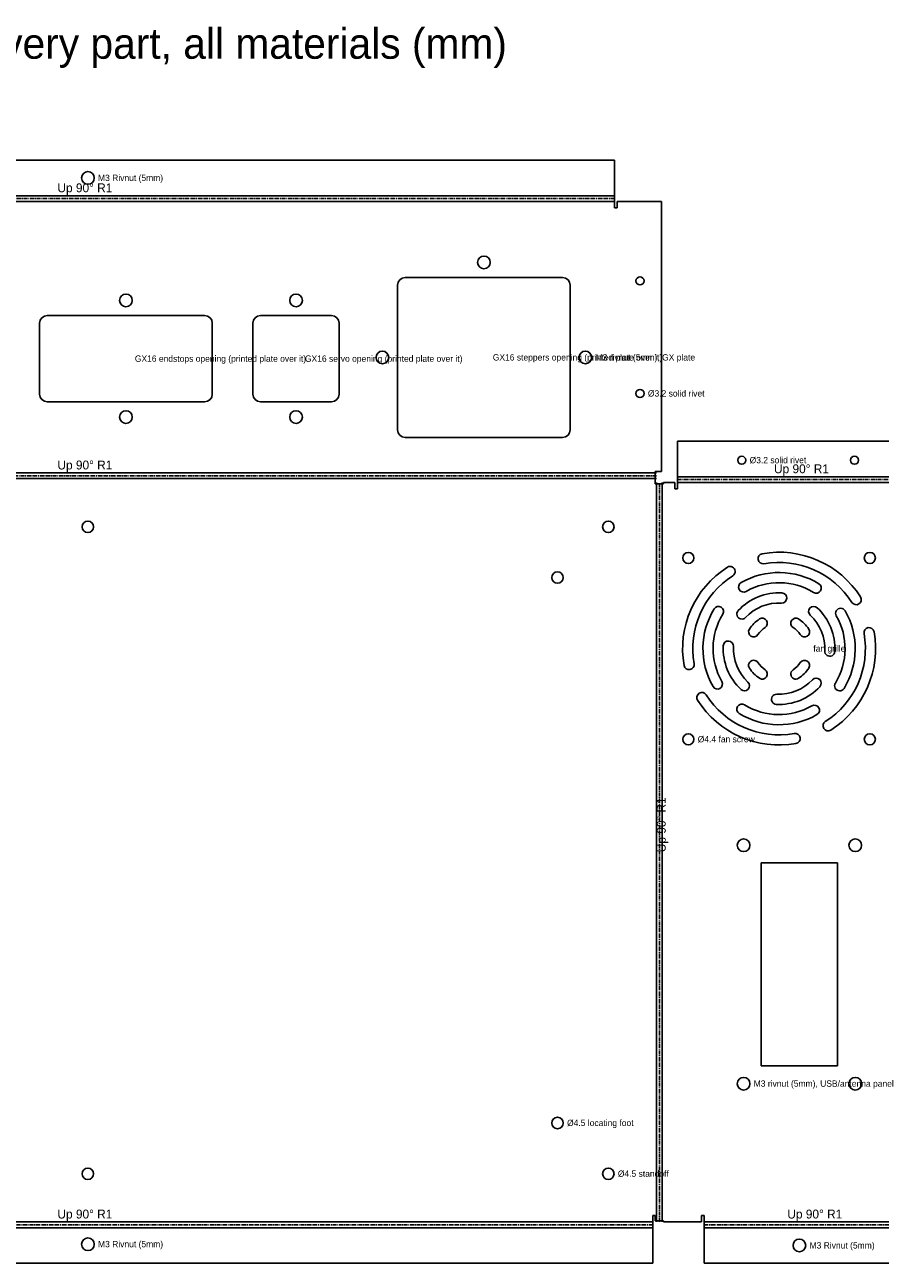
# Model space of a CAD drawing. Header units: millimetres. Extents: x 0 to 1639, y -1843 to 53.
# Tile 7 of 12: x 325 to 662, y -435 to 53. Entities that reach past the tile are written whole.
import ezdxf

# ---------------------------------------------------------------- set-up
doc = ezdxf.new("R2010")
doc.units = ezdxf.units.MM
doc.linetypes.add('CENTER2', pattern=[2.541, 1.587, -0.318, 0.318, -0.318])
for name, color, linetype in [('Bend Center', 1, 'CENTER2'), ('Bend Notes', 3, 'CONTINUOUS'), ('Leaders', 5, 'CONTINUOUS'), ('Part Labels', 2, 'Continuous'), ('Visible', 7, 'CONTINUOUS'), ('Visible Narrow', 8, 'CONTINUOUS')]:
    doc.layers.add(name, color=color, linetype=linetype)

msp = doc.modelspace()

# ---------------------------------------------------------------- linework, layer by layer
at = {"layer": 'Bend Center'}
for p, q in [((557.02, -15.13), (142.02, -15.13)), ((573.52, -124.39), (125.52, -124.39)), ((581.79, -125.89), (681.79, -125.89)), ((574.65, -418.52), (574.65, -127.02)), ((572.02, -419.65), (127.02, -419.65)), ((592.29, -419.65), (681.79, -419.65))]:
    msp.add_line(p, q, dxfattribs=at)
at = {"layer": 'Visible'}
for p, q in [((142.02, 0), (557.02, 0)), ((557.02, 0), (557.02, -13.5)), ((557.02, -13.5), (557.02, -14)), ((557.02, -14), (557.02, -16.26)), ((557.02, -16.26), (557.02, -18.76)), ((557.02, -18.76), (558.02, -18.76)), ((558.02, -18.76), (558.02, -16.26)), ((558.02, -16.26), (575.52, -16.26)), ((575.52, -16.26), (575.52, -122.76)), ((471.75, -48.11), (471.52, -49.26)), ((472.4, -47.14), (471.75, -48.11)), ((473.38, -46.49), (472.4, -47.14)), ((474.52, -46.26), (473.38, -46.49)), ((536.52, -46.26), (474.52, -46.26)), ((537.67, -46.49), (536.52, -46.26)), ((538.65, -47.14), (537.67, -46.49)), ((539.3, -48.11), (538.65, -47.14)), ((539.52, -49.26), (539.3, -48.11)), ((471.52, -49.26), (471.52, -106.26)), ((539.52, -106.26), (539.52, -49.26)), ((330.75, -63.11), (330.52, -64.26)), ((331.4, -62.14), (330.75, -63.11)), ((332.38, -61.49), (331.4, -62.14)), ((333.52, -61.26), (332.38, -61.49)), ((395.52, -61.26), (333.52, -61.26)), ((396.67, -61.49), (395.52, -61.26)), ((397.65, -62.14), (396.67, -61.49)), ((398.3, -63.11), (397.65, -62.14)), ((398.52, -64.26), (398.3, -63.11)), ((414.75, -63.11), (414.52, -64.26)), ((415.4, -62.14), (414.75, -63.11)), ((416.38, -61.49), (415.4, -62.14)), ((417.52, -61.26), (416.38, -61.49)), ((445.52, -61.26), (417.52, -61.26)), ((446.67, -61.49), (445.52, -61.26)), ((447.65, -62.14), (446.67, -61.49)), ((448.3, -63.11), (447.65, -62.14)), ((448.52, -64.26), (448.3, -63.11)), ((330.52, -64.26), (330.52, -92.26)), ((398.52, -92.26), (398.52, -64.26)), ((414.52, -64.26), (414.52, -92.26)), ((448.52, -92.26), (448.52, -64.26)), ((330.52, -92.26), (330.75, -93.41)), ((398.3, -93.41), (398.52, -92.26)), ((414.52, -92.26), (414.75, -93.41)), ((448.3, -93.41), (448.52, -92.26)), ((330.75, -93.41), (331.4, -94.38)), ((331.4, -94.38), (332.38, -95.03)), ((332.38, -95.03), (333.52, -95.26)), ((333.52, -95.26), (395.52, -95.26)), ((395.52, -95.26), (396.67, -95.03)), ((396.67, -95.03), (397.65, -94.38)), ((397.65, -94.38), (398.3, -93.41)), ((414.75, -93.41), (415.4, -94.38)), ((415.4, -94.38), (416.38, -95.03)), ((416.38, -95.03), (417.52, -95.26)), ((417.52, -95.26), (445.52, -95.26)), ((445.52, -95.26), (446.67, -95.03)), ((446.67, -95.03), (447.65, -94.38)), ((447.65, -94.38), (448.3, -93.41)), ((471.52, -106.26), (471.75, -107.41)), ((539.3, -107.41), (539.52, -106.26)), ((471.75, -107.41), (472.4, -108.38)), ((472.4, -108.38), (473.38, -109.03)), ((473.38, -109.03), (474.52, -109.26)), ((474.52, -109.26), (536.52, -109.26)), ((536.52, -109.26), (537.67, -109.03)), ((537.67, -109.03), (538.65, -108.38)), ((538.65, -108.38), (539.3, -107.41)), ((581.79, -124.26), (581.79, -110.76)), ((581.79, -110.76), (681.79, -110.76)), ((575.52, -122.76), (573.02, -122.76)), ((573.02, -122.76), (573.02, -127.52)), ((581.79, -124.76), (581.79, -124.26)), ((581.79, -127.02), (581.79, -124.76)), ((573.02, -127.52), (576.29, -127.52)), ((576.29, -127.52), (576.29, -127.02)), ((576.29, -127.02), (580.79, -127.02)), ((580.79, -127.02), (580.79, -129.52)), ((580.79, -129.52), (581.79, -129.52)), ((581.79, -129.52), (581.79, -127.02)), ((644.79, -277.02), (614.79, -277.02)), ((614.79, -277.02), (614.79, -357.02)), ((644.79, -357.02), (644.79, -277.02)), ((614.79, -357.02), (644.79, -357.02)), ((573.02, -416.02), (572.02, -416.02)), ((572.02, -416.02), (572.02, -418.52)), ((572.02, -418.52), (572.02, -420.79)), ((573.02, -418.02), (573.02, -416.02)), ((576.29, -418.02), (573.02, -418.02)), ((576.29, -418.52), (576.29, -418.02)), ((591.29, -418.52), (576.29, -418.52)), ((592.29, -416.02), (591.29, -416.02)), ((591.29, -416.02), (591.29, -418.52)), ((592.29, -418.52), (592.29, -416.02)), ((592.29, -420.79), (592.29, -418.52)), ((572.02, -420.79), (572.02, -421.29)), ((572.02, -421.29), (572.02, -434.79)), ((592.29, -421.29), (592.29, -420.79)), ((592.29, -434.79), (592.29, -421.29)), ((572.02, -434.79), (127.02, -434.79)), ((681.79, -434.79), (592.29, -434.79))]:
    msp.add_line(p, q, dxfattribs=at)
for centre, radius in [((349.52, -7), 2.5), ((505.52, -40.26), 2.5), ((567.02, -47.56), 1.6), ((364.52, -55.26), 2.5), ((431.52, -55.26), 2.5), ((465.52, -77.76), 2.5), ((545.52, -77.76), 2.5), ((567.02, -91.96), 1.6), ((364.52, -101.26), 2.5), ((431.52, -101.26), 2.5), ((607.09, -118.26), 1.6), ((651.49, -118.26), 1.6), ((349.52, -144.52), 2.25), ((554.52, -144.52), 2.25), ((586.04, -156.77), 2.2), ((657.54, -156.77), 2.2), ((534.52, -164.52), 2.25), ((586.04, -228.27), 2.2), ((657.54, -228.27), 2.2), ((607.79, -270.02), 2.5), ((651.79, -270.02), 2.5), ((607.79, -364.02), 2.5), ((651.79, -364.02), 2.5), ((534.52, -379.52), 2.25), ((349.52, -399.52), 2.25), ((554.52, -399.52), 2.25), ((349.52, -427.29), 2.5), ((629.79, -427.79), 2.5)]:
    msp.add_circle(centre, radius, dxfattribs=at)
for centre, radius, start, end in [((615.47, -157.08), 2, 100.1042, 280.1042), ((621.79, -192.52), 38, 32.3859, 100.1042), ((621.79, -192.52), 38, 122.3859, 190.1042), ((602.5, -162.12), 2, 302.3859, 122.3859), ((621.79, -192.52), 34, 32.3859, 100.1042), ((621.79, -192.52), 34, 122.3859, 190.1042), ((621.79, -192.52), 30, 58.4873, 119.8394), ((621.79, -192.52), 22, 87.1352, 137.0282), ((607.85, -168.24), 2, 119.8394, 299.8394), ((621.79, -192.52), 26, 58.4873, 119.8394), ((622.79, -172.55), 2, 267.1352, 87.1352), ((636.42, -168.65), 2, 238.4873, 58.4873), ((621.79, -192.52), 18, 87.1352, 137.0282), ((652.19, -173.24), 2, 212.3859, 32.3859), ((621.79, -192.52), 30, 148.4873, 209.8394), ((621.79, -192.52), 26, 148.4873, 209.8394), ((597.92, -177.89), 2, 328.4873, 148.4873), ((607.15, -178.89), 2, 137.0282, 317.0282), ((615.18, -182.51), 2, 303.4225, 123.4225), ((628.4, -182.51), 2, 56.5775, 236.5775), ((635.42, -177.89), 2, 47.0282, 227.0282), ((621.79, -192.52), 18, 357.1352, 47.0282), ((621.79, -192.52), 22, 357.1352, 47.0282), ((621.79, -192.52), 26, 328.4873, 29.8394), ((646.07, -178.59), 2, 29.8394, 209.8394), ((621.79, -192.52), 30, 328.4873, 29.8394), ((611.77, -185.91), 2, 146.5775, 326.5775), ((621.79, -192.52), 14, 123.4225, 146.5775), ((621.79, -192.52), 10, 123.4225, 146.5775), ((621.79, -192.52), 10, 33.4225, 56.5775), ((621.79, -192.52), 14, 33.4225, 56.5775), ((631.8, -185.91), 2, 213.4225, 33.4225), ((657.23, -186.21), 2, 10.1042, 190.1042), ((601.81, -191.52), 2, 357.1352, 177.1352), ((621.79, -192.52), 34, 302.3859, 10.1042), ((621.79, -192.52), 38, 302.3859, 10.1042), ((621.79, -192.52), 22, 177.1352, 227.0282), ((621.79, -192.52), 18, 177.1352, 227.0282), ((641.76, -193.52), 2, 177.1352, 357.1352), ((586.34, -198.84), 2, 190.1042, 10.1042), ((611.77, -199.13), 2, 33.4225, 213.4225), ((621.79, -192.52), 10, 213.4225, 236.5775), ((621.79, -192.52), 10, 303.4225, 326.5775), ((631.8, -199.13), 2, 326.5775, 146.5775), ((621.79, -192.52), 14, 213.4225, 236.5775), ((615.18, -202.54), 2, 236.5775, 56.5775), ((621.79, -192.52), 18, 267.1352, 317.0282), ((628.4, -202.54), 2, 123.4225, 303.4225), ((621.79, -192.52), 14, 303.4225, 326.5775), ((636.42, -206.16), 2, 317.0282, 137.0282), ((591.39, -211.81), 2, 32.3859, 212.3859), ((597.5, -206.46), 2, 209.8394, 29.8394), ((608.15, -207.16), 2, 227.0282, 47.0282), ((621.79, -192.52), 22, 267.1352, 317.0282), ((645.66, -207.16), 2, 148.4873, 328.4873), ((621.79, -192.52), 38, 212.3859, 280.1042), ((621.79, -192.52), 34, 212.3859, 280.1042), ((607.15, -216.39), 2, 58.4873, 238.4873), ((621.79, -192.52), 26, 238.4873, 299.8394), ((620.79, -212.5), 2, 87.1352, 267.1352), ((621.79, -192.52), 30, 238.4873, 299.8394), ((635.72, -216.81), 2, 299.8394, 119.8394), ((641.07, -222.92), 2, 122.3859, 302.3859), ((628.1, -227.97), 2, 280.1042, 100.1042)]:
    msp.add_arc(centre, radius, start, end, dxfattribs=at)
at = {"layer": 'Visible Narrow'}
for p, q in [((142.02, -14), (557.02, -14)), ((142.02, -16.26), (557.02, -16.26)), ((125.52, -123.26), (573.52, -123.26)), ((125.52, -125.52), (573.52, -125.52)), ((581.79, -124.76), (681.79, -124.76)), ((573.52, -418.52), (573.52, -127.02)), ((575.79, -418.52), (575.79, -127.02)), ((581.79, -127.02), (681.79, -127.02)), ((127.02, -418.52), (572.02, -418.52)), ((592.29, -418.52), (681.79, -418.52)), ((127.02, -420.79), (572.02, -420.79)), ((592.29, -420.79), (681.79, -420.79))]:
    msp.add_line(p, q, dxfattribs=at)

# ---------------------------------------------------------------- texts
at = {"layer": 'Bend Notes'}
for p in [(337.52, -12.63), (337.52, -121.89), (619.79, -123.39), (337.52, -417.15), (625.04, -417.15)]:
    msp.add_text('Up 90%%D R1', height=3.5, dxfattribs=at).set_placement(p)
msp.add_text('Up 90%%D R1', height=3.5, rotation=90, dxfattribs=at).set_placement((577.15, -272.77))
at = {"layer": 'Leaders'}
for s, p in [('M3 Rivnut (5mm)', (353.52, -8.2)), ('GX16 endstops opening (printed plate over it)', (368.02, -79.46)), ('GX16 servo opening (printed plate over it)', (435.02, -79.46)), ('GX16 steppers opening (printed plate over it)', (509.02, -78.96)), ('M3 rivnut (5mm), GX plate', (549.52, -78.96)), ('%%c3.2 solid rivet', (570.12, -93.16)), ('%%c3.2 solid rivet', (610.19, -119.46)), ('fan grille', (635.29, -193.72)), ('%%c4.4 fan screw', (589.74, -229.47)), ('M3 rivnut (5mm), USB/antenna panel', (611.79, -365.22)), ('%%c4.5 locating foot', (538.27, -380.72)), ('%%c4.5 standoff', (558.27, -400.72)), ('M3 Rivnut (5mm)', (353.52, -428.49)), ('M3 Rivnut (5mm)', (633.79, -428.99))]:
    msp.add_text(s, height=2.5, dxfattribs=at).set_placement(p)
at = {"layer": 'Part Labels'}
msp.add_text('2026-10-14 Plotter enclosure cut pack v5 · every part, all materials (mm)', height=12, dxfattribs=at).set_placement((0, 40))

doc.saveas('drawing.dxf')
